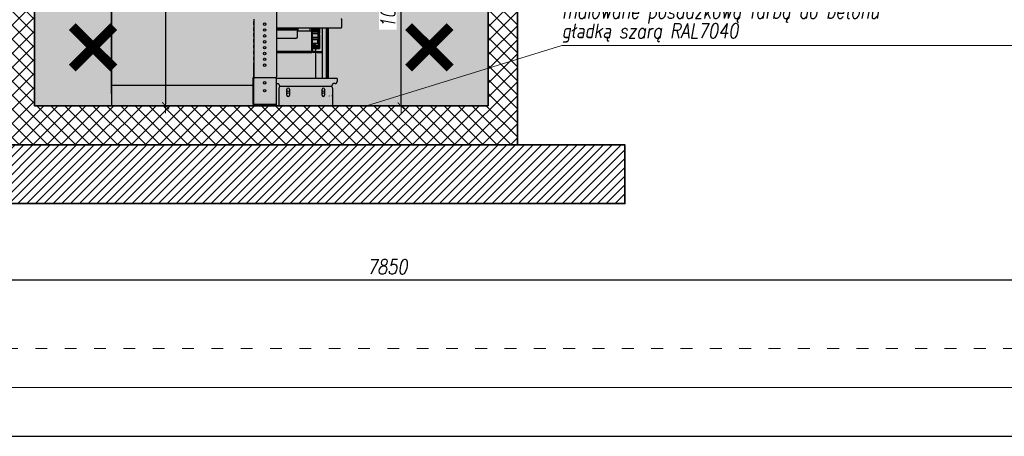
# Model space of a CAD drawing. Header units: millimetres. Extents: x 558 to 31258, y -5755 to 11028.
# Tile 2 of 58: x 28825 to 29329, y 8928 to 9141. Entities that reach past the tile are written whole.
import ezdxf
from ezdxf.enums import TextEntityAlignment as Align

# ---------------------------------------------------------------- set-up
doc = ezdxf.new("R2010")
doc.units = ezdxf.units.MM
doc.linetypes.add('ACAD_ISO03W100', pattern=[30, 12, -18])
doc.layers.add('K_Dzwig', color=10, linetype='Continuous')
for name, color, linetype, lineweight in [('K_Grube', 4, 'Continuous', 35), ('K_Kreskowanie', 8, 'Continuous', 5), ('K_Opis_zmienny', 2, 'Continuous', 13), ('K_Ramka', 7, 'Continuous', 18), ('K_Widokowe', 6, 'Continuous', 13), ('K_Wyburzenia', 8, 'Continuous', 5), ('K_Wymiarowanie', 84, 'Continuous', 13)]:
    doc.layers.add(name, color=color, linetype=linetype, lineweight=lineweight)
doc.styles.add('Zwykły 50', font='romans.shx', dxfattribs={"width": 0.8, "oblique": 10, "height": 7.5})
doc.dimstyles.new('Skala_50', dxfattribs={"dimtxt": 7.5, "dimasz": 1, "dimexe": 1.25, "dimexo": 0.625, "dimgap": 3, "dimtad": 1, "dimdec": 1, "dimlfac": 10, "dimrnd": 0.5, "dimdsep": 46, "dimtxsty": 'Zwykły 50', "dimblk": 'Wymiar', "dimcen": 2.5, "dimse1": 1, "dimse2": 1, "dimazin": 0, "dimtfac": 1, "dimtdec": 1, "dimtix": 1, "dimtmove": 0, "dimatfit": 3, "dimfxl": 1, "dimtfill": 1, "dimarcsym": 0})

# ---------------------------------------------------------------- blocks, each defined once
blk = doc.blocks.new('vuty')
at = {"layer": 'K_Dzwig'}
for p, q in [((17730.75, -20455.2), (17730.75, -20529.9)), ((17730.99, -20455.2), (17730.99, -20536.14)), ((17815.32, -20483.32), (17815.32, -20521.32)), ((17803.72, -20491.67), (17803.72, -20492.97)), ((17804.02, -20492.97), (17804.02, -20491.67)), ((17848.86, -20495.74), (17848.86, -20492.04)), ((17803.72, -20494.67), (17803.72, -20492.97)), ((17803.72, -20494.67), (17803.72, -20495.97)), ((17803.72, -20497.67), (17803.72, -20495.97)), ((17804.02, -20494.67), (17804.02, -20492.97)), ((17804.02, -20495.97), (17804.02, -20494.67)), ((17804.02, -20497.67), (17804.02, -20495.97)), ((17815.32, -20494.69), (17815.34, -20494.69)), ((17815.32, -20496.14), (17848.46, -20496.14)), ((17825.4, -20496.62), (17815.32, -20496.62)), ((17826.15, -20497.42), (17815.32, -20497.42)), ((17825.4, -20496.14), (17825.4, -20496.62)), ((17826.15, -20496.62), (17825.4, -20496.62)), ((17826.15, -20496.62), (17826.4, -20496.62)), ((17826.15, -20497.42), (17826.15, -20496.62)), ((17826.15, -20500.72), (17826.15, -20497.42)), ((17826.4, -20496.62), (17826.4, -20496.14)), ((17826.45, -20496.62), (17826.4, -20496.62)), ((17826.45, -20497.82), (17826.45, -20496.14)), ((17832.65, -20497.82), (17832.65, -20496.14)), ((17833.45, -20498.12), (17833.45, -20496.14)), ((17833.45, -20496.77), (17833.85, -20496.77)), ((17833.85, -20497.27), (17833.45, -20497.27)), ((17833.85, -20496.77), (17836.65, -20496.77)), ((17833.85, -20496.77), (17833.85, -20497.27)), ((17833.85, -20507.97), (17833.85, -20497.27)), ((17834.07, -20497.37), (17836.45, -20497.37)), ((17836.45, -20497.41), (17834.07, -20497.37)), ((17835.25, -20496.14), (17835.25, -20496.77)), ((17836.45, -20497.37), (17836.45, -20497.38)), ((17836.45, -20497.39), (17836.45, -20497.41)), ((17836.65, -20496.77), (17836.65, -20497.57)), ((17836.65, -20496.77), (17837.35, -20496.77)), ((17837.35, -20496.77), (17837.35, -20498.52)), ((17838.65, -20496.14), (17838.65, -20522.14)), ((17841, -20522.14), (17841, -20496.14)), ((17841.15, -20522.14), (17841.15, -20496.14)), ((17841.3, -20496.14), (17841.3, -20522.14)), ((17841.75, -20496.14), (17841.75, -20522.14)), ((17803.72, -20497.67), (17803.72, -20498.97)), ((17803.72, -20500.67), (17803.72, -20498.97)), ((17803.72, -20500.67), (17803.72, -20501.97)), ((17803.72, -20503.67), (17803.72, -20501.97)), ((17804.02, -20498.97), (17804.02, -20497.67)), ((17804.02, -20500.67), (17804.02, -20498.97)), ((17804.02, -20501.97), (17804.02, -20500.67)), ((17804.02, -20503.67), (17804.02, -20501.97)), ((17825.25, -20501.62), (17815.32, -20501.62)), ((17833.15, -20497.82), (17826.15, -20497.82)), ((17833.45, -20508.22), (17833.45, -20498.12)), ((17833.85, -20497.57), (17836.45, -20497.61)), ((17833.85, -20498.21), (17836.45, -20498.2)), ((17836.65, -20498.27), (17833.85, -20498.27)), ((17836.65, -20499.27), (17833.85, -20499.27)), ((17836.45, -20499.34), (17833.85, -20499.33)), ((17836.45, -20501.13), (17833.85, -20501.17)), ((17836.45, -20502.41), (17833.85, -20502.37)), ((17834.07, -20501.37), (17836.45, -20501.33)), ((17836.45, -20501.37), (17834.07, -20501.37)), ((17834.07, -20502.17), (17836.45, -20502.17)), ((17834.07, -20502.17), (17836.45, -20502.21)), ((17836.45, -20497.61), (17836.45, -20498.2)), ((17836.65, -20497.61), (17836.45, -20497.61)), ((17836.45, -20499.34), (17836.45, -20501.13)), ((17836.45, -20501.13), (17836.65, -20501.13)), ((17836.45, -20501.33), (17836.45, -20501.37)), ((17836.45, -20502.21), (17836.45, -20502.17)), ((17836.45, -20502.41), (17836.65, -20502.41)), ((17836.45, -20504.2), (17836.45, -20502.41)), ((17836.65, -20497.57), (17836.65, -20498.52)), ((17836.65, -20497.79), (17836.65, -20497.79)), ((17836.65, -20498.52), (17837.35, -20498.52)), ((17836.65, -20498.91), (17836.65, -20498.52)), ((17837.35, -20498.91), (17836.65, -20498.91)), ((17836.65, -20499.37), (17836.65, -20498.91)), ((17836.65, -20499.37), (17837.35, -20499.37)), ((17836.65, -20499.83), (17836.65, -20499.37)), ((17836.65, -20499.83), (17837.35, -20499.83)), ((17836.65, -20500.22), (17836.65, -20499.83)), ((17837.35, -20500.22), (17836.65, -20500.22)), ((17836.65, -20500.22), (17836.65, -20501.17)), ((17836.65, -20501.17), (17836.65, -20502.37)), ((17836.65, -20502.37), (17836.65, -20505.97)), ((17837.35, -20498.52), (17837.35, -20498.91)), ((17837.35, -20499.37), (17837.35, -20498.91)), ((17837.35, -20499.83), (17837.35, -20499.37)), ((17837.35, -20499.83), (17837.35, -20500.22)), ((17837.35, -20500.22), (17837.35, -20506.77)), ((17803.72, -20503.67), (17803.72, -20504.97)), ((17803.72, -20506.67), (17803.72, -20504.97)), ((17803.72, -20506.67), (17803.72, -20507.97)), ((17804.02, -20504.97), (17804.02, -20503.67)), ((17804.02, -20506.67), (17804.02, -20504.97)), ((17804.02, -20507.97), (17804.02, -20506.67)), ((17836.45, -20504.2), (17833.85, -20504.21)), ((17836.65, -20504.27), (17833.85, -20504.27)), ((17836.65, -20505.27), (17833.85, -20505.27)), ((17833.85, -20505.33), (17836.45, -20505.34)), ((17833.85, -20505.97), (17836.45, -20505.93)), ((17833.85, -20506.77), (17836.65, -20506.77)), ((17836.45, -20506.13), (17834.07, -20506.17)), ((17834.07, -20506.17), (17836.45, -20506.17)), ((17834.85, -20504.37), (17834.85, -20504.32)), ((17834.85, -20505.17), (17834.85, -20505.22)), ((17835.25, -20506.77), (17835.25, -20508.37)), ((17836.45, -20505.93), (17836.45, -20505.34)), ((17836.65, -20505.93), (17836.45, -20505.93)), ((17836.45, -20506.17), (17836.45, -20506.13)), ((17836.65, -20505.97), (17836.65, -20506.77)), ((17836.65, -20506.77), (17837.35, -20506.77)), ((17803.72, -20509.67), (17803.72, -20507.97)), ((17803.72, -20509.67), (17803.72, -20510.97)), ((17803.72, -20512.67), (17803.72, -20510.97)), ((17804.02, -20509.67), (17804.02, -20507.97)), ((17804.02, -20510.97), (17804.02, -20509.67)), ((17804.02, -20512.67), (17804.02, -20510.97)), ((17833.45, -20508.22), (17815.32, -20508.22)), ((17833.45, -20509.02), (17815.32, -20509.02)), ((17833.45, -20507.97), (17833.85, -20507.97)), ((17833.45, -20509.02), (17833.45, -20508.22)), ((17834.25, -20508.37), (17834.25, -20508.77)), ((17835.71, -20508.37), (17834.25, -20508.37)), ((17835.71, -20508.77), (17834.25, -20508.77)), ((17835.25, -20508.77), (17835.25, -20522.14)), ((17835.71, -20508.77), (17835.71, -20508.37)), ((17835.71, -20508.37), (17836.1, -20508.37)), ((17836.1, -20508.77), (17835.71, -20508.77)), ((17836.1, -20508.37), (17836.1, -20508.77)), ((17836.1, -20508.37), (17838.33, -20508.37)), ((17836.1, -20508.77), (17838.33, -20508.77)), ((17838.33, -20508.77), (17838.33, -20508.37)), ((17838.33, -20508.37), (17838.45, -20508.37)), ((17838.45, -20508.77), (17838.33, -20508.77)), ((17838.45, -20508.37), (17838.45, -20508.77)), ((17803.72, -20512.67), (17803.72, -20513.97)), ((17803.72, -20521.82), (17803.72, -20513.97)), ((17804.02, -20513.97), (17804.02, -20512.67)), ((17804.02, -20521.82), (17804.02, -20513.97)), ((17804.02, -20521.82), (17803.32, -20521.82)), ((17803.32, -20521.82), (17803.32, -20524.97)), ((17803.62, -20521.82), (17803.62, -20523.67)), ((17804.02, -20521.82), (17804.32, -20521.82)), ((17814.82, -20521.82), (17804.32, -20521.82)), ((17815.12, -20521.72), (17815.12, -20536.14)), ((17815.12, -20521.72), (17815.12, -20534.92)), ((17846.32, -20522.14), (17815.12, -20522.14)), ((17846.32, -20522.14), (17846.32, -20522.74)), ((17803.32, -20525.64), (17730.99, -20525.64)), ((17803.32, -20524.97), (17803.32, -20527.67)), ((17803.32, -20527.67), (17803.32, -20528.97)), ((17803.62, -20523.67), (17803.62, -20524.97)), ((17803.62, -20524.97), (17803.62, -20527.67)), ((17803.62, -20527.67), (17803.62, -20528.97)), ((17815.12, -20524.72), (17815.12, -20524.72)), ((17815.12, -20524.72), (17815.32, -20524.74)), ((17815.32, -20524.74), (17816.17, -20524.74)), ((17816.59, -20527.14), (17816.59, -20536.14)), ((17816.59, -20527.14), (17816.59, -20535.54)), ((17816.64, -20525.07), (17817.08, -20526.28)), ((17843.04, -20526.14), (17817.59, -20526.14)), ((17820.67, -20530.64), (17820.67, -20527.64)), ((17821.97, -20527.64), (17821.97, -20530.64)), ((17838.67, -20530.64), (17838.67, -20527.64)), ((17839.97, -20527.64), (17839.97, -20530.64)), ((17844, -20525.07), (17843.56, -20526.28)), ((17844.04, -20527.14), (17844.04, -20535.54)), ((17844.04, -20527.14), (17844.04, -20535.54)), ((17845.32, -20524.74), (17844.47, -20524.74)), ((17846.32, -20522.74), (17846.32, -20523.74)), ((17803.32, -20528.97), (17803.32, -20531.67)), ((17803.32, -20528.97), (17803.32, -20531.67)), ((17803.32, -20531.67), (17803.32, -20532.97)), ((17803.62, -20528.97), (17803.62, -20531.67)), ((17803.62, -20528.97), (17803.62, -20531.67)), ((17803.62, -20531.67), (17803.62, -20532.97)), ((17842.32, -20531.07), (17842.32, -20531.14)), ((17844.04, -20531.14), (17844.04, -20530.54)), ((17803.32, -20532.97), (17803.32, -20535.42)), ((17803.62, -20532.97), (17803.62, -20535.42)), ((17803.62, -20535.42), (17803.92, -20535.42)), ((17814.62, -20535.42), (17803.92, -20535.42)), ((17803.92, -20535.72), (17808.47, -20535.72)), ((17808.47, -20535.72), (17809.77, -20535.72)), ((17809.77, -20535.72), (17815.12, -20535.72)), ((17815.12, -20534.92), (17815.12, -20535.42)), ((17815.12, -20535.72), (17815.12, -20535.42)), ((17816.59, -20535.54), (17816.59, -20536.02)), ((17847.95, -20536.22), (17847.95, -20536.22)), ((17857.72, -20536.36), (17857.72, -20536.36))]:
    blk.add_line(p, q, dxfattribs=at)
for centre in [(17809.32, -20494.32), (17809.32, -20497.32), (17809.32, -20500.32), (17809.32, -20503.32), (17809.32, -20506.32), (17809.32, -20509.32), (17809.32, -20512.32), (17809.32, -20515.32), (17809.32, -20524.32), (17809.32, -20528.32), (17821.32, -20529.14), (17839.32, -20529.14)]:
    blk.add_circle(centre, 0.65, dxfattribs=at)
for centre, radius, start, end in [((17848.46, -20492.04), 0.4, 0, 90), ((17825.4, -20496.12), 0.5, 270, 357.7076), ((17836.45, -20497.61), 0.2, 0.0053, 89.0056), ((17830.45, -20497.46), 5.99, 358.5444, 0.4554), ((17848.46, -20495.74), 0.4, 270, 0), ((17825.25, -20500.72), 0.9, 270, 0), ((17833.15, -20498.12), 0.3, 0, 90), ((17836.45, -20501.13), 0.2, 270.9944, 359.9947), ((17830.45, -20501.28), 5.99, 359.5446, 1.4556), ((17836.45, -20502.41), 0.2, 0.0053, 89.0056), ((17830.45, -20502.26), 5.99, 358.5444, 0.4554), ((17834.85, -20504.77), 0.475, 0, 180), ((17834.85, -20504.77), 0.475, 180, 0), ((17834.85, -20504.77), 0.45, 90, 180), ((17834.85, -20504.77), 0.45, 180, 270), ((17834.85, -20504.77), 0.4, 90, 270), ((17834.85, -20504.77), 0.45, 0, 90), ((17834.85, -20504.77), 0.4, 270, 90), ((17834.85, -20504.77), 0.45, 270, 0), ((17836.45, -20505.93), 0.2, 270.9944, 359.9947), ((17830.45, -20506.08), 5.99, 359.5446, 1.4556), ((17834.25, -20507.97), 0.8, 180, 270), ((17834.25, -20507.97), 0.4, 180, 270), ((17814.82, -20521.32), 0.5, 270, 0), ((17816.17, -20525.24), 0.5, 20, 90), ((17817.59, -20527.14), 1, 90, 180), ((17821.32, -20527.64), 0.65, 0, 180), ((17839.32, -20527.64), 0.65, 0, 180), ((17843.04, -20527.14), 1, 0, 90), ((17844.47, -20525.24), 0.5, 90, 160), ((17845.32, -20523.74), 1, 270, 0), ((17821.32, -20530.64), 0.65, 180, 0), ((17839.32, -20530.64), 0.65, 180, 0), ((17803.92, -20535.54), 0.6, 180, 270), ((17803.92, -20535.42), 0.3, 180, 270), ((17814.62, -20534.92), 0.5, 270, 0)]:
    blk.add_arc(centre, radius, start, end, dxfattribs=at)
for points, knots in [([(17833.85, -20497.57), (17833.85, -20497.55), (17833.85, -20497.52), (17833.87, -20497.48), (17833.89, -20497.44), (17833.95, -20497.39), (17834.02, -20497.38), (17834.07, -20497.37)], [0, 0, 0, 0, 0.1048401, 0.2217594, 0.3542126, 0.5021451, 1, 1, 1, 1]), ([(17836.22, -20497.38), (17836.22, -20497.38), (17836.23, -20497.38), (17836.26, -20497.38), (17836.3, -20497.38), (17836.37, -20497.38), (17836.42, -20497.38), (17836.45, -20497.38)], [0, 0, 0, 0, 0.176628, 0.367033, 0.563626, 0.790475, 1, 1, 1, 1]), ([(17836.45, -20497.39), (17836.43, -20497.39), (17836.38, -20497.39), (17836.32, -20497.38), (17836.27, -20497.38), (17836.23, -20497.38), (17836.22, -20497.38), (17836.22, -20497.38)], [0, 0, 0, 0, 0.176599, 0.367005, 0.563622, 0.790491, 1, 1, 1, 1]), ([(17836.45, -20497.37), (17836.48, -20497.37), (17836.53, -20497.38), (17836.59, -20497.43), (17836.63, -20497.48), (17836.64, -20497.52), (17836.64, -20497.55), (17836.65, -20497.57)], [0, 0, 0, 0, 0.3051815, 0.6078069, 0.7515297, 0.881682, 1, 1, 1, 1]), ([(17836.65, -20497.58), (17836.64, -20497.57), (17836.64, -20497.54), (17836.63, -20497.49), (17836.59, -20497.44), (17836.54, -20497.4), (17836.49, -20497.38), (17836.46, -20497.38), (17836.45, -20497.38)], [0, 0, 0, 0, 0.125057, 0.250231, 0.499363, 0.748841, 0.877298, 1, 1, 1, 1]), ([(17834.07, -20501.37), (17834.04, -20501.37), (17833.98, -20501.36), (17833.91, -20501.32), (17833.87, -20501.26), (17833.85, -20501.22), (17833.85, -20501.19), (17833.85, -20501.17)], [0, 0, 0, 0, 0.31857, 0.626433, 0.766891, 0.890169, 1, 1, 1, 1]), ([(17833.85, -20502.37), (17833.85, -20502.35), (17833.85, -20502.32), (17833.87, -20502.28), (17833.89, -20502.24), (17833.95, -20502.19), (17834.02, -20502.18), (17834.07, -20502.17)], [0, 0, 0, 0, 0.10484, 0.221759, 0.354213, 0.502145, 1, 1, 1, 1]), ([(17836.45, -20498.2), (17836.47, -20498.2), (17836.5, -20498.2), (17836.56, -20498.18), (17836.61, -20498.16), (17836.64, -20498.12), (17836.64, -20498.1), (17836.65, -20498.08)], [0, 0, 0, 0, 0.16451, 0.345936, 0.540964, 0.776246, 1, 1, 1, 1]), ([(17836.65, -20499.46), (17836.64, -20499.44), (17836.64, -20499.41), (17836.58, -20499.37), (17836.52, -20499.35), (17836.47, -20499.34), (17836.45, -20499.34)], [0, 0, 0, 0, 0.287631, 0.585332, 0.804149, 1, 1, 1, 1]), ([(17836.65, -20501.17), (17836.64, -20501.19), (17836.64, -20501.23), (17836.61, -20501.29), (17836.57, -20501.33), (17836.51, -20501.36), (17836.47, -20501.37), (17836.45, -20501.37)], [0, 0, 0, 0, 0.152097, 0.324275, 0.517738, 0.761576, 1, 1, 1, 1]), ([(17836.45, -20502.17), (17836.48, -20502.17), (17836.53, -20502.18), (17836.59, -20502.23), (17836.63, -20502.28), (17836.64, -20502.32), (17836.64, -20502.35), (17836.65, -20502.37)], [0, 0, 0, 0, 0.305181, 0.607807, 0.75153, 0.881682, 1, 1, 1, 1]), ([(17833.85, -20505.97), (17833.85, -20505.99), (17833.85, -20506.02), (17833.87, -20506.06), (17833.89, -20506.1), (17833.95, -20506.15), (17834.02, -20506.16), (17834.07, -20506.17)], [0, 0, 0, 0, 0.1048401, 0.2217594, 0.3542126, 0.5021451, 1, 1, 1, 1]), ([(17836.65, -20504.08), (17836.64, -20504.1), (17836.64, -20504.13), (17836.58, -20504.17), (17836.52, -20504.2), (17836.47, -20504.2), (17836.45, -20504.2)], [0, 0, 0, 0, 0.2876312, 0.5853319, 0.8041492, 1, 1, 1, 1]), ([(17836.45, -20505.34), (17836.47, -20505.34), (17836.5, -20505.34), (17836.56, -20505.36), (17836.61, -20505.38), (17836.64, -20505.42), (17836.64, -20505.44), (17836.65, -20505.46)], [0, 0, 0, 0, 0.16451, 0.345936, 0.540964, 0.776246, 1, 1, 1, 1]), ([(17836.45, -20506.17), (17836.48, -20506.17), (17836.53, -20506.16), (17836.59, -20506.11), (17836.63, -20506.06), (17836.64, -20506.02), (17836.64, -20505.99), (17836.65, -20505.97)], [0, 0, 0, 0, 0.3051815, 0.6078069, 0.7515297, 0.881682, 1, 1, 1, 1])]:
    blk.add_open_spline(points, degree=3, knots=knots, dxfattribs=at)
blk = doc.blocks.new('Wymiar')
for p, q in [((-3.75, 0), (3.75, 0)), ((0, -5), (0, 5))]:
    blk.add_line(p, q)
at = {"const_width": 0.5}
blk.add_lwpolyline([(-1.77, -1.77), (1.77, 1.77)], dxfattribs=at)
blk = doc.blocks.new('*D818')
at = {"layer": 'Defpoints', "color": 0}
for p in [(29020.09, 9197), (29073.03, 9197), (29013.93, 9097)]:
    blk.add_point(p, dxfattribs=at)
at = {"layer": 'K_Wymiarowanie', "color": 0, "lineweight": -2, "ltscale": 5}
blk.add_line((29020.09, 9098), (29020.09, 9196), dxfattribs=at)
at = {"layer": 'K_Wymiarowanie', "color": 0, "linetype": 'ByBlock', "lineweight": -2}
for p, rotation in [((29020.09, 9197), 90), ((29020.09, 9097), 270)]:
    blk.add_blockref('Wymiar', p, dxfattribs=dict(at, rotation=rotation))
at = {"layer": 'K_Wymiarowanie', "color": 0, "ltscale": 5, "insert": (29013.34, 9147), "char_height": 7.5, "attachment_point": 5, "rotation": 90, "style": 'Zwykły 50', "bg_fill": 3, "box_fill_scale": 1.1, "bg_fill_color": 256, "bg_fill_true_color": 13158600, "bg_fill_transparency": 0}
blk.add_mtext('1000', dxfattribs=at)
blk = doc.blocks.new('*D835')
at = {"layer": 'Defpoints', "color": 0}
for p in [(28874.83, 10577), (28857.53, 9097), (28899.66, 9097)]:
    blk.add_point(p, dxfattribs=at)
at = {"layer": 'K_Wymiarowanie', "color": 0, "lineweight": -2, "ltscale": 5}
blk.add_line((28899.66, 10576), (28899.66, 9098), dxfattribs=at)
at = {"layer": 'K_Wymiarowanie', "color": 0, "linetype": 'ByBlock', "lineweight": -2}
for p, rotation in [((28899.66, 10577), 90), ((28899.66, 9097), 270)]:
    blk.add_blockref('Wymiar', p, dxfattribs=dict(at, rotation=rotation))
at = {"layer": 'K_Wymiarowanie', "color": 0, "ltscale": 5, "insert": (28892.91, 9837), "char_height": 7.5, "attachment_point": 5, "rotation": 90, "style": 'Zwykły 50', "bg_fill": 3, "box_fill_scale": 1.1, "bg_fill_color": 256, "bg_fill_true_color": 13158600, "bg_fill_transparency": 0}
blk.add_mtext('14800', dxfattribs=at)
blk = doc.blocks.new('*D877')
at = {"layer": 'Defpoints', "color": 0}
for p in [(28620.52, 9157), (29405.52, 9157), (29405.52, 9007.91)]:
    blk.add_point(p, dxfattribs=at)
at = {"layer": 'K_Wymiarowanie', "color": 0, "lineweight": -2, "ltscale": 5}
blk.add_line((28621.52, 9007.91), (29404.52, 9007.91), dxfattribs=at)
at = {"layer": 'K_Wymiarowanie', "color": 0, "linetype": 'ByBlock', "lineweight": -2, "rotation": 180}
blk.add_blockref('Wymiar', (28620.52, 9007.91), dxfattribs=at)
at = {"layer": 'K_Wymiarowanie', "color": 0, "linetype": 'ByBlock', "lineweight": -2}
blk.add_blockref('Wymiar', (29405.52, 9007.91), dxfattribs=at)
at = {"layer": 'K_Wymiarowanie', "color": 0, "ltscale": 5, "insert": (29013.02, 9014.66), "char_height": 7.5, "attachment_point": 5, "style": 'Zwykły 50', "bg_fill": 3, "box_fill_scale": 1.1, "bg_fill_color": 256, "bg_fill_true_color": 13158600, "bg_fill_transparency": 0}
blk.add_mtext('7850', dxfattribs=at)

msp = doc.modelspace()

# ---------------------------------------------------------------- hatches: boundary and pattern name
at = {"layer": 'K_Kreskowanie', "ltscale": 5}
h = msp.add_hatch(dxfattribs=at)
h.set_pattern_fill('ANSI37', color=256, scale=1.6)
h.set_pattern_definition([(45, (-181.491, 0), (-3.59210245, 3.59210245), []), (135, (-181.491, 0), (-3.59210245, -3.59210245), [])])
h.paths.add_polyline_path([(29079.52, 9197.004), (29069.52, 9197.004), (29069.52, 9192.004), (29064.52, 9191.879), (29064.52, 9097.004), (28832.52, 9097.004), (28832.52, 10577.004), (29064.52, 10577.004), (29064.52, 10403.004), (29079.52, 10403.004), (29079.52, 10594.004), (28817.52, 10594.004), (28817.52, 9077.004), (29079.52, 9077.004), (29079.52, 9197.004)], is_closed=False)
h = msp.add_hatch(dxfattribs=at)
h.set_pattern_fill('ANSI31', color=256)
h.set_pattern_definition([(45, (-181.4912, 0), (-2.24506403, 2.24506403), [])])
h.paths.add_polyline_path([(28797.52, 9077.004), (28797.52, 9047.004), (29134.52, 9047.004), (29134.52, 9077.004), (28797.52, 9077.004)], is_closed=False)
at = {"layer": 'K_Wyburzenia'}
h = msp.add_hatch(dxfattribs=at)
h.set_pattern_fill('AR-CONC', color=256, scale=0.05)
h.set_pattern_definition([(50, (21592.657, 12065.275), (9.1092334, -0.796954), [0.9525, -10.4775]), (355, (21592.657, 12065.275), (-1.762171, 9.552842), [0.762, -8.382029]), (100.45144, (21593.416, 12065.209), (7.347062, 8.755888), [0.8095, -8.904512]), (46.1842, (21592.657, 12067.815), (13.553952, -2.102116), [1.42875, -15.71625]), (96.63556, (21593.787, 12067.64), (11.870207, 12.371306), [1.21425, -13.35678]), (351.18415, (21592.657, 12067.815), (11.870207, 12.371306), [1.142998, -12.572987]), (21, (21593.927, 12067.18), (7.5807196, -5.11326), [0.9525, -10.4775]), (326, (21593.927, 12067.18), (3.090101, 9.209398), [0.762, -8.382]), (71.45145, (21594.559, 12066.754), (10.670821, 4.096138), [0.8095, -8.904497]), (37.5, (21592.6573, 12065.2752), (0.1544302, 4.227752), [0, -8.2804, 0, -8.509, 0, -8.41375]), (7.5, (21592.6573, 12065.275), (3.340983, 5.0090287), [0, -4.8514, 0, -8.0899, 0, -3.20675]), (327.5, (21589.8252, 12065.2752), (6.7795298, -0.2864372), [0, -3.175, 0, -9.906, 0, -13.1445]), (317.5, (21588.555, 12065.275), (7.406459, 1.2713246), [0, -4.1275, 0, -6.5786, 0, -9.3345])])
h.paths.add_polyline_path([(28832.52, 10577.004), (28832.52, 9097.004), (29064.52, 9097.004), (29064.52, 10577.004), (28832.52, 10577.004)], is_closed=False)

# ---------------------------------------------------------------- linework, layer by layer
at = {"layer": 'K_Grube', "ltscale": 5}
for p, q in [((28832.52, 9097.004), (28832.52, 9480.004)), ((29079.52, 9077.004), (29079.52, 9197.004)), ((29064.52, 9097.004), (29064.52, 9192.004)), ((29064.52, 9097.004), (28832.52, 9097.004))]:
    msp.add_line(p, q, dxfattribs=at)
msp.add_lwpolyline([(29025.52, 9077.004), (29134.52, 9077.004), (29134.52, 9047.004), (28797.52, 9047.004), (28797.52, 9077.004), (29025.52, 9077.004)], dxfattribs=at)
at = {"layer": 'K_Opis_zmienny'}
msp.add_line((29102.212, 9127.91), (29353.055, 9127.91), dxfattribs=at)
at = {"layer": 'K_Widokowe', "ltscale": 5}
msp.add_line((29114.52, 9077.004), (28817.52, 9077.004), dxfattribs=at)
at = {"layer": 'K_Wyburzenia', "color": 9, "const_width": 5}
for points in [[(28851.914, 9137.611), (28873.127, 9116.398)], [(28873.127, 9137.611), (28851.914, 9116.398)], [(29023.914, 9137.611), (29045.127, 9116.398)], [(29045.127, 9137.611), (29023.914, 9116.398)]]:
    msp.add_lwpolyline(points, dxfattribs=at)

# ---------------------------------------------------------------- block references
at = {"layer": 'K_Wymiarowanie'}
msp.add_blockref('vuty', (11140.969, 29633.145), dxfattribs=at)

# ---------------------------------------------------------------- texts
at = {"layer": 'K_Opis_zmienny', "style": 'Zwykły 50', "oblique": 10, "width": 0.8}
for s, p in [('malowane posadzkową farbą do betonu', (29102.212, 9145.41)), ('gładką szarą RAL7040', (29102.212, 9135.41))]:
    msp.add_text(s, height=7.5, dxfattribs=at).set_placement(p, align=Align.MIDDLE_LEFT)

# ---------------------------------------------------------------- next in the draw order: dimensions: what is measured, and where the dimension line sits
at = {"layer": 'K_Wymiarowanie', "ltscale": 5}
for base, p1, p2, picture, middle in [((28899.659, 9097.004), (28874.833, 10577.004), (28857.528, 9097.004), '*D835', (28892.909, 9837.004)), ((29020.089, 9197.004), (29013.934, 9097.004), (29073.025, 9197.004), '*D818', (29013.339, 9147.004))]:
    dim = msp.add_linear_dim(base=base, p1=p1, p2=p2, angle=90, dimstyle='Skala_50', dxfattribs=at)
    dim.commit()
    dim.dimension.update_dxf_attribs({"geometry": picture, "text_midpoint": middle})

# ---------------------------------------------------------------- next in the draw order: linework, layer by layer
at = {"layer": 'Defpoints'}
msp.add_lwpolyline([(28288.02, 8927.836), (31258.02, 8927.836), (31258.02, 11027.836), (28288.02, 11027.836)], close=True, dxfattribs=at)
at = {"layer": 'K_Opis_zmienny'}
msp.add_line((29002.343, 9097.004), (29102.212, 9127.91), dxfattribs=at)
at = {"layer": 'K_Opis_zmienny', "linetype": 'ACAD_ISO03W100', "ltscale": 0.5}
msp.add_lwpolyline([(29613.02, 10982.836), (28413.02, 10982.836), (28413.02, 8972.836), (29613.02, 8972.836)], close=True, dxfattribs=at)
at = {"layer": 'K_Ramka'}
msp.add_lwpolyline([(28313.02, 8952.836), (31233.02, 8952.836), (31233.02, 11002.836), (28313.02, 11002.836)], close=True, dxfattribs=at)

# ---------------------------------------------------------------- next in the draw order: dimensions: what is measured, and where the dimension line sits
at = {"layer": 'K_Wymiarowanie', "ltscale": 5}
dim = msp.add_linear_dim(base=(29405.52, 9007.905), p1=(28620.52, 9157.004), p2=(29405.52, 9157.004), dimstyle='Skala_50', dxfattribs=at)
dim.commit()
dim.dimension.update_dxf_attribs({"geometry": '*D877', "text_midpoint": (29013.02, 9014.655)})

doc.saveas('drawing.dxf')
